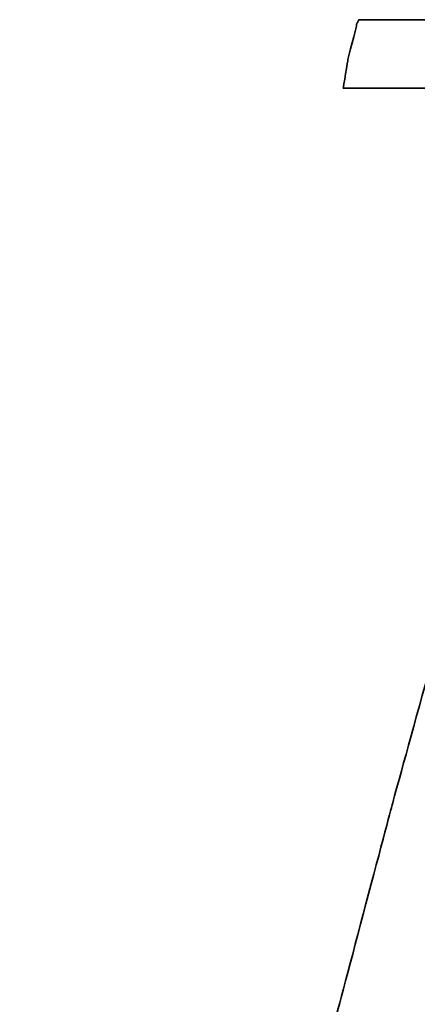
# Model space of a CAD drawing. Header units: millimetres. Extents: x 7 to 901, y 244 to 579.
# Tile 32 of 51: x 704.17 to 705.34, y 349.47 to 352.38. Entities that reach past the tile are written whole.
import ezdxf

# ---------------------------------------------------------------- set-up
doc = ezdxf.new("R2010")
doc.units = ezdxf.units.MM
doc.layers.add('DIM', color=4, linetype='CONTINUOUS')
doc.layers.add('layer 1', color=7, linetype='CONTINUOUS')

# ---------------------------------------------------------------- blocks, each defined once
blk = doc.blocks.new('TBI MOTION logo(完整正式版)')
at = {"layer": 'layer 1', "color": 22, "lineweight": 35}
blk.add_open_spline([(-40.59125, -7.943749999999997), (-40.59125, -7.943749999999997), (-40.97375, -7.943749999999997), (-40.97375, -7.943749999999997), (-40.97375, -7.943749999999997), (-40.97375, -7.943749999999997), (-41.38125, -7.943749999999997), (-41.38125, -7.943749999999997), (-41.38125, -7.943749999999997), (-41.38125, -7.943749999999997), (-41.54874999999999, -7.943749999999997), (-41.54874999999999, -7.943749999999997), (-41.54874999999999, -7.943749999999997), (-41.54874999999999, -7.943749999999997), (-41.59875, -7.943749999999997), (-41.59875, -7.943749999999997), (-41.59875, -7.943749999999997), (-41.59875, -7.943749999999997), (-41.88374999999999, -7.943749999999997), (-41.88374999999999, -7.943749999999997), (-41.88374999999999, -7.943749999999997), (-41.88374999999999, -7.943749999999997), (-41.90875, -7.91875), (-41.90875, -7.91875), (-41.90875, -7.91875), (-41.90875, -7.91875), (-42.19875, -7.871249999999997), (-42.19875, -7.871249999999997), (-42.19875, -7.871249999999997), (-42.19875, -7.871249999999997), (-42.43875, -7.82375), (-42.43875, -7.82375), (-42.43875, -7.82375), (-42.43875, -7.82375), (-42.45875, -7.82375), (-42.45875, -7.82375), (-42.45875, -7.82375), (-42.45875, -7.82375), (-42.48624999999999, -7.82375), (-42.48624999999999, -7.82375), (-42.48624999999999, -7.82375), (-42.48624999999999, -7.82375), (-42.67625, -7.723749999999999), (-42.67625, -7.723749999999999), (-42.67625, -7.723749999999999), (-42.67625, -7.723749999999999), (-42.70125, -7.70375), (-42.70125, -7.70375), (-42.70125, -7.70375), (-42.70125, -7.70375), (-42.72375, -7.678749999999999), (-42.72375, -7.678749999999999), (-42.72375, -7.678749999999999), (-42.72375, -7.678749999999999), (-42.86875, -7.488749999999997), (-42.86875, -7.488749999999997), (-42.86875, -7.488749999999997), (-42.86875, -7.488749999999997), (-42.89374999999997, -7.438749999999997), (-42.89374999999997, -7.438749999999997), (-42.89374999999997, -7.438749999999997), (-42.89374999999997, -7.438749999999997), (-42.91875, -7.388749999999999), (-42.91875, -7.388749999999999), (-42.91875, -7.388749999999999), (-42.91875, -7.388749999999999), (-42.93874999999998, -7.12875), (-42.93874999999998, -7.12875), (-42.93874999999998, -7.12875), (-42.93874999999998, -7.12875), (-42.96375, -7.103749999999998), (-42.96375, -7.103749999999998), (-42.96375, -7.103749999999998), (-42.96375, -7.103749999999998), (-42.96375, -7.053749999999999), (-42.96375, -7.053749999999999), (-42.96375, -7.053749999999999), (-42.96375, -7.053749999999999), (-42.96375, -7.00875), (-42.96375, -7.00875), (-42.96375, -7.00875), (-42.96375, -7.00875), (-42.91875, -6.69625), (-42.91875, -6.69625), (-42.91875, -6.69625), (-42.91875, -6.69625), (-42.91875, -6.62375), (-42.91875, -6.62375), (-42.91875, -6.62375), (-42.91875, -6.62375), (-42.91875, -6.59625), (-42.91875, -6.59625), (-42.91875, -6.59625), (-42.91875, -6.59625), (-42.91875, -6.57375), (-42.91875, -6.57375), (-42.91875, -6.57375), (-42.91875, -6.57375), (-42.91875, -6.528749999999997), (-42.91875, -6.528749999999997), (-42.91875, -6.528749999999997), (-42.91875, -6.528749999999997), (-42.89374999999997, -6.50375), (-42.89374999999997, -6.50375), (-42.89374999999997, -6.50375), (-42.89374999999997, -6.50375), (-42.84374999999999, -6.38375), (-42.84374999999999, -6.38375), (-42.84374999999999, -6.38375), (-42.84374999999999, -6.38375), (-42.84374999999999, -6.358749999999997), (-42.84374999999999, -6.358749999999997), (-42.84374999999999, -6.358749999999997), (-42.84374999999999, -6.358749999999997), (-42.74625, -6.143749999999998), (-42.74625, -6.143749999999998), (-42.74625, -6.143749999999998), (-42.74625, -6.143749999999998), (-42.70125, -5.853749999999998), (-42.70125, -5.853749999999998), (-42.70125, -5.853749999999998), (-42.70125, -5.853749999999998), (-42.60374999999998, -5.47125), (-42.60374999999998, -5.47125), (-42.60374999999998, -5.47125), (-42.60374999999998, -5.47125), (-42.60374999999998, -5.44875), (-42.60374999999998, -5.44875), (-42.60374999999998, -5.44875), (-42.60374999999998, -5.44875), (-42.38875, -4.678749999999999), (-42.38875, -4.678749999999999), (-42.38875, -4.678749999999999), (-42.38875, -4.678749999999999), (-42.36375, -4.653749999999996), (-42.36375, -4.653749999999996), (-42.36375, -4.653749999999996), (-42.36375, -4.653749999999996), (-42.12375, -3.69625), (-42.12375, -3.69625), (-42.12375, -3.69625), (-42.12375, -3.69625), (-42.12375, -3.67374), (-42.12375, -3.67374), (-42.12375, -3.67374), (-42.12375, -3.67374), (-41.78875, -2.593739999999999), (-41.78875, -2.593739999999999), (-41.78875, -2.593739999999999), (-41.78875, -2.593739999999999), (-41.18875, -0.19375), (-41.18875, -0.19375), (-41.18875, -0.19375), (-41.18875, -0.19375), (-40.54375, 2.20624), (-40.54375, 2.20624), (-40.54375, 2.20624), (-40.54375, 2.20624), (-40.25374999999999, 3.308749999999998), (-40.25374999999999, 3.308749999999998), (-40.25374999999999, 3.308749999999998), (-40.25374999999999, 3.308749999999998), (-39.98875, 4.27125), (-39.98875, 4.27125), (-39.98875, 4.27125), (-39.98875, 4.27125), (-39.77375, 5.131249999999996), (-39.77375, 5.131249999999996), (-39.77375, 5.131249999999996), (-39.77375, 5.131249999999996), (-39.67875, 5.47125), (-39.67875, 5.47125), (-39.67875, 5.47125), (-39.67875, 5.47125), (-39.60375, 5.756249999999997), (-39.60375, 5.756249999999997), (-39.60375, 5.756249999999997), (-39.60375, 5.756249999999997), (-39.60375, 5.78125), (-39.60375, 5.78125), (-39.60375, 5.78125), (-39.60375, 5.78125), (-39.50875, 5.97125), (-39.50875, 5.97125), (-39.50875, 5.97125), (-39.50875, 5.97125), (-39.50875, 6.138749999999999), (-39.50875, 6.138749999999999), (-39.50875, 6.138749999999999), (-39.50875, 6.138749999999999), (-39.48625, 6.166249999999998), (-39.48625, 6.166249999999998), (-39.48625, 6.166249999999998), (-39.48625, 6.166249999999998), (-39.46125, 6.286249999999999), (-39.46125, 6.286249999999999), (-39.46125, 6.286249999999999), (-39.46125, 6.286249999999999), (-39.46125, 6.426249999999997), (-39.46125, 6.426249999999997), (-39.46125, 6.426249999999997), (-39.46125, 6.426249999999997), (-39.41375, 6.426249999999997), (-39.41375, 6.426249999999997), (-39.41375, 6.426249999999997), (-39.41375, 6.426249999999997), (-39.29375, 6.69125), (-39.29375, 6.69125), (-39.29375, 6.69125), (-39.29375, 6.69125), (-39.26875, 6.741249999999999), (-39.26875, 6.741249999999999), (-39.26875, 6.741249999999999), (-39.26875, 6.741249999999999), (-39.24375, 6.76625), (-39.24375, 6.76625), (-39.24375, 6.76625), (-39.24375, 6.76625), (-38.98375, 7.006239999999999), (-38.98375, 7.006239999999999), (-38.98375, 7.006239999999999), (-38.98375, 7.006239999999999), (-38.95625, 7.026239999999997), (-38.95625, 7.026239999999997), (-38.95625, 7.026239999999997), (-38.95625, 7.026239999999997), (-38.78875, 7.126239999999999), (-38.78875, 7.126239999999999), (-38.78875, 7.126239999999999), (-38.78875, 7.126239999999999), (-38.76375, 7.126239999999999), (-38.76375, 7.126239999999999), (-38.76375, 7.126239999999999), (-38.76375, 7.126239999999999), (-38.74375, 7.126239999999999), (-38.74375, 7.126239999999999), (-38.74375, 7.126239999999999), (-38.74375, 7.126239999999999), (-38.52875, 7.171249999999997), (-38.52875, 7.171249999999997), (-38.52875, 7.171249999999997), (-38.52875, 7.171249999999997), (-38.52875, 7.196239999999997), (-38.52875, 7.196239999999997), (-38.52875, 7.196239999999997), (-38.52875, 7.196239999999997), (-38.50375, 7.196239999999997), (-38.50375, 7.196239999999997), (-38.50375, 7.196239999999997), (-38.50375, 7.196239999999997), (-38.26125, 7.21875), (-38.26125, 7.21875), (-38.26125, 7.21875), (-38.26125, 7.21875), (-38.23875000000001, 7.246239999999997), (-38.23875000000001, 7.246239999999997), (-38.23875000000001, 7.246239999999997), (-38.23875000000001, 7.246239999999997), (-38.21625, 7.246239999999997), (-38.21625, 7.246239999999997), (-38.21625, 7.246239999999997), (-38.21625, 7.246239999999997), (-38.18875, 7.246239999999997), (-38.18875, 7.246239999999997), (-38.18875, 7.246239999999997), (-38.18875, 7.246239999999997), (-37.90375, 7.246239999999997), (-37.90375, 7.246239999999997), (-37.90375, 7.246239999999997), (-37.90375, 7.246239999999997), (-37.85375, 7.246239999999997), (-37.85375, 7.246239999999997), (-37.85375, 7.246239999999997), (-37.85375, 7.246239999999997), (-37.75875, 7.246239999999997), (-37.75875, 7.246239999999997), (-37.75875, 7.246239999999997), (-37.75875, 7.246239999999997), (-37.42375, 7.246239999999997), (-37.42375, 7.246239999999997), (-37.42375, 7.246239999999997), (-37.42375, 7.246239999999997), (-37.08875, 7.246239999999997), (-37.08875, 7.246239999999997), (-37.08875, 7.246239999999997), (-37.08875, 7.246239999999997), (-37.06375, 7.246239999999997), (-37.06375, 7.246239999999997), (-37.06375, 7.246239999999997), (-37.06375, 7.246239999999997), (-37.06375, 7.266239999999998), (-37.06375, 7.266239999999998), (-37.06375, 7.266239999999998), (-37.06375, 7.266239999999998), (-37.03875, 7.291249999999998), (-37.03875, 7.291249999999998), (-37.03875, 7.291249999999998), (-37.03875, 7.291249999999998), (-37.03875, 7.31625), (-37.03875, 7.31625), (-37.03875, 7.31625), (-37.03875, 7.31625), (-36.94125, 7.676249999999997), (-36.94125, 7.676249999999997), (-36.94125, 7.676249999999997), (-36.94125, 7.676249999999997), (-36.86875, 7.98625), (-36.86875, 7.98625), (-36.86875, 7.98625), (-36.86875, 7.98625), (-36.98875000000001, 7.98625), (-36.98875000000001, 7.98625), (-36.98875000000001, 7.98625), (-36.98875000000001, 7.98625), (-37.42375, 7.98625), (-37.42375, 7.98625), (-37.42375, 7.98625), (-37.42375, 7.98625), (-37.94875, 7.98625), (-37.94875, 7.98625), (-37.94875, 7.98625), (-37.94875, 7.98625), (-38.57375, 7.98625), (-38.57375, 7.98625), (-38.57375, 7.98625), (-38.57375, 7.98625), (-39.29375, 7.98625), (-39.29375, 7.98625), (-39.29375, 7.98625), (-39.29375, 7.98625), (-40.82875, 7.98625), (-40.82875, 7.98625), (-40.82875, 7.98625), (-40.82875, 7.98625), (-42.36375, 7.98625), (-42.36375, 7.98625), (-42.36375, 7.98625), (-42.36375, 7.98625), (-43.08375, 7.98625), (-43.08375, 7.98625), (-43.08375, 7.98625), (-43.08375, 7.98625), (-43.70875, 7.98625), (-43.70875, 7.98625), (-43.70875, 7.98625), (-43.70875, 7.98625), (-44.23375, 7.98625), (-44.23375, 7.98625), (-44.23375, 7.98625), (-44.23375, 7.98625), (-44.66875, 7.98625), (-44.66875, 7.98625), (-44.66875, 7.98625), (-44.66875, 7.98625), (-44.88375, 7.98625), (-44.88375, 7.98625), (-44.88375, 7.98625), (-44.88375, 7.98625), (-44.90874999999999, 7.94125), (-44.90874999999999, 7.94125), (-44.90874999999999, 7.94125), (-44.90874999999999, 7.94125), (-44.90874999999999, 7.916249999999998), (-44.90874999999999, 7.916249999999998), (-44.90874999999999, 7.916249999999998), (-44.90874999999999, 7.916249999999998), (-45.00375, 7.55625), (-45.00375, 7.55625), (-45.00375, 7.55625), (-45.00375, 7.55625), (-45.05374999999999, 7.246239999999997), (-45.05374999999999, 7.246239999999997), (-45.05374999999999, 7.246239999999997), (-45.05374999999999, 7.246239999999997), (-44.61875, 7.246239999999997), (-44.61875, 7.246239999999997), (-44.61875, 7.246239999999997), (-44.61875, 7.246239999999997), (-44.11375, 7.246239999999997), (-44.11375, 7.246239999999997), (-44.11375, 7.246239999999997), (-44.11375, 7.246239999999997), (-43.99375, 7.246239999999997), (-43.99375, 7.246239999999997), (-43.99375, 7.246239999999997), (-43.99375, 7.246239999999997), (-43.94625, 7.246239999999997), (-43.94625, 7.246239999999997), (-43.94625, 7.246239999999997), (-43.94625, 7.246239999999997), (-43.92374, 7.246239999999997), (-43.92374, 7.246239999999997), (-43.92374, 7.246239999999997), (-43.92374, 7.246239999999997), (-43.65874999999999, 7.246239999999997), (-43.65874999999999, 7.246239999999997), (-43.65874999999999, 7.246239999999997), (-43.65874999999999, 7.246239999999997), (-43.63875, 7.21875), (-43.63875, 7.21875), (-43.63875, 7.21875), (-43.63875, 7.21875), (-43.46874999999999, 7.196239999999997), (-43.46874999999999, 7.196239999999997), (-43.46874999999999, 7.196239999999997), (-43.46874999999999, 7.196239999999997), (-43.39875, 7.196239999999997), (-43.39875, 7.196239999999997), (-43.39875, 7.196239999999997), (-43.39875, 7.196239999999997), (-43.37125, 7.171249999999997), (-43.37125, 7.171249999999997), (-43.37125, 7.171249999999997), (-43.37125, 7.171249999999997), (-43.34875, 7.171249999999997), (-43.34875, 7.171249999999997), (-43.34875, 7.171249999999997), (-43.34875, 7.171249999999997), (-43.20375, 7.126239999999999), (-43.20375, 7.126239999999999), (-43.20375, 7.126239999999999), (-43.20375, 7.126239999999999), (-43.05875, 7.076239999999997), (-43.05875, 7.076239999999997), (-43.05875, 7.076239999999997), (-43.05875, 7.076239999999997), (-43.01375, 7.076239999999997), (-43.01375, 7.076239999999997), (-43.01375, 7.076239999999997), (-43.01375, 7.076239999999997), (-42.98875, 7.026239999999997), (-42.98875, 7.026239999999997), (-42.98875, 7.026239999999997), (-42.98875, 7.026239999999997), (-42.79874999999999, 6.86125), (-42.79874999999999, 6.86125), (-42.79874999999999, 6.86125), (-42.79874999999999, 6.86125), (-42.77375, 6.81125), (-42.77375, 6.81125), (-42.77375, 6.81125), (-42.77375, 6.81125), (-42.74625, 6.76625), (-42.74625, 6.76625), (-42.74625, 6.76625), (-42.74625, 6.76625), (-42.72375, 6.47625), (-42.72375, 6.47625), (-42.72375, 6.47625), (-42.72375, 6.47625), (-42.70125, 6.45124), (-42.70125, 6.45124), (-42.70125, 6.45124), (-42.70125, 6.45124), (-42.70125, 6.426249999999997), (-42.70125, 6.426249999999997), (-42.70125, 6.426249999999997), (-42.70125, 6.426249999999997), (-42.72375, 6.40625), (-42.72375, 6.40625), (-42.72375, 6.40625), (-42.72375, 6.40625), (-42.74625, 5.97125), (-42.74625, 5.97125), (-42.74625, 5.97125), (-42.74625, 5.97125), (-42.74625, 5.94625), (-42.74625, 5.94625), (-42.74625, 5.94625), (-42.74625, 5.94625), (-42.74625, 5.926249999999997), (-42.74625, 5.926249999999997), (-42.74625, 5.926249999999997), (-42.74625, 5.926249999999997), (-42.77375, 5.876249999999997), (-42.77375, 5.876249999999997), (-42.77375, 5.876249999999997), (-42.77375, 5.876249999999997), (-42.81875, 5.80625), (-42.81875, 5.80625), (-42.81875, 5.80625), (-42.81875, 5.80625), (-42.86875, 5.63625), (-42.86875, 5.63625), (-42.86875, 5.63625), (-42.86875, 5.63625), (-42.91875, 5.39625), (-42.91875, 5.39625), (-42.91875, 5.39625), (-42.91875, 5.39625), (-42.91875, 5.37124), (-42.91875, 5.37124), (-42.91875, 5.37124), (-42.91875, 5.37124), (-43.01375, 5.10874), (-43.01375, 5.10874), (-43.01375, 5.10874), (-43.01375, 5.10874), (-43.10875, 4.771239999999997), (-43.10875, 4.771239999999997), (-43.10875, 4.771239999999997), (-43.10875, 4.771239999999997), (-43.29875, 3.956249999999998), (-43.29875, 3.956249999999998), (-43.29875, 3.956249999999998), (-43.29875, 3.956249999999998), (-43.58875, 2.951249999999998), (-43.58875, 2.951249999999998), (-43.58875, 2.951249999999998), (-43.58875, 2.951249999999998), (-43.87375, 1.87125), (-43.87375, 1.87125), (-43.87375, 1.87125), (-43.87375, 1.87125), (-44.52625, -0.50374), (-44.52625, -0.50374), (-44.52625, -0.50374), (-44.52625, -0.50374), (-45.14874999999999, -2.853749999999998), (-45.14874999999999, -2.853749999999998), (-45.14874999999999, -2.853749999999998), (-45.14874999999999, -2.853749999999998), (-45.43375, -3.95875), (-45.43375, -3.95875), (-45.43375, -3.95875), (-45.43375, -3.95875), (-45.69874999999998, -4.96875), (-45.69874999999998, -4.96875), (-45.69874999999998, -4.96875), (-45.69874999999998, -4.96875), (-45.91375, -5.78375), (-45.91375, -5.78375), (-45.91375, -5.78375), (-45.91375, -5.78375), (-46.01374999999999, -6.11875), (-46.01374999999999, -6.11875), (-46.01374999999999, -6.11875), (-46.01374999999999, -6.11875), (-46.01374999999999, -6.143749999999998), (-46.01374999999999, -6.143749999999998), (-46.01374999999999, -6.143749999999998), (-46.01374999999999, -6.143749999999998), (-46.10875, -6.40875), (-46.10875, -6.40875), (-46.10875, -6.40875), (-46.10875, -6.40875), (-46.15375, -6.648749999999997), (-46.15375, -6.648749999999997), (-46.15375, -6.648749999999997), (-46.15375, -6.648749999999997), (-46.20375, -6.83875), (-46.20375, -6.83875), (-46.20375, -6.83875), (-46.20375, -6.83875), (-46.22874999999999, -6.933749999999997), (-46.22874999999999, -6.933749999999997), (-46.22874999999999, -6.933749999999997), (-46.22874999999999, -6.933749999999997), (-46.22874999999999, -7.07875), (-46.22874999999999, -7.07875), (-46.22874999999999, -7.07875), (-46.22874999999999, -7.07875), (-46.27374999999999, -7.07875), (-46.27374999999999, -7.07875), (-46.27374999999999, -7.07875), (-46.27374999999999, -7.07875), (-46.39375, -7.34375), (-46.39375, -7.34375), (-46.39375, -7.34375), (-46.39375, -7.34375), (-46.39375, -7.36875), (-46.39375, -7.36875), (-46.39375, -7.36875), (-46.39375, -7.36875), (-46.42125, -7.388749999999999), (-46.42125, -7.388749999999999), (-46.42125, -7.388749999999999), (-46.42125, -7.388749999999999), (-46.68375, -7.678749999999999), (-46.68375, -7.678749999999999), (-46.68375, -7.678749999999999), (-46.68375, -7.678749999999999), (-46.70875, -7.70375), (-46.70875, -7.70375), (-46.70875, -7.70375), (-46.70875, -7.70375), (-46.75374999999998, -7.723749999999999), (-46.75374999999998, -7.723749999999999), (-46.75374999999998, -7.723749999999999), (-46.75374999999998, -7.723749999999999), (-47.08874999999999, -7.871249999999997), (-47.08874999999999, -7.871249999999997), (-47.08874999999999, -7.871249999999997), (-47.08874999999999, -7.871249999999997), (-47.11625, -7.871249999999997), (-47.11625, -7.871249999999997), (-47.11625, -7.871249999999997), (-47.11625, -7.871249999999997), (-47.13875, -7.893749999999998), (-47.13875, -7.893749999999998), (-47.13875, -7.893749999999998), (-47.13875, -7.893749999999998), (-47.56874999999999, -7.91875), (-47.56874999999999, -7.91875), (-47.56874999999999, -7.91875), (-47.56874999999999, -7.91875), (-47.59624999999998, -7.943749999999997), (-47.59624999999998, -7.943749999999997), (-47.59624999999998, -7.943749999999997), (-47.59624999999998, -7.943749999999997), (-47.64375, -7.943749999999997), (-47.64375, -7.943749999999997), (-47.64375, -7.943749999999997), (-47.64375, -7.943749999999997), (-47.73625, -7.943749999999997), (-47.73625, -7.943749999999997), (-47.73625, -7.943749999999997), (-47.73625, -7.943749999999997), (-48.07375, -7.943749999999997), (-48.07375, -7.943749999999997), (-48.07375, -7.943749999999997), (-48.07375, -7.943749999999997), (-48.36125, -7.943749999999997), (-48.36125, -7.943749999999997), (-48.36125, -7.943749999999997), (-48.36125, -7.943749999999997), (-48.36125, -7.966249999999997), (-48.36125, -7.966249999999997), (-48.36125, -7.966249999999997), (-48.36125, -7.966249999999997), (-48.36125, -7.991249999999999), (-48.36125, -7.991249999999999), (-48.36125, -7.991249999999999), (-48.36125, -7.991249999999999), (-48.38875, -8.013749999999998), (-48.38875, -8.013749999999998), (-48.38875, -8.013749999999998), (-48.38875, -8.013749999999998), (-48.50875, -8.34875), (-48.50875, -8.34875), (-48.50875, -8.34875), (-48.50875, -8.34875), (-48.55375, -8.68625), (-48.55375, -8.68625), (-48.55375, -8.68625), (-48.55375, -8.68625), (-48.45875, -8.68625), (-48.45875, -8.68625), (-48.45875, -8.68625), (-48.45875, -8.68625), (-48.07375, -8.68625), (-48.07375, -8.68625), (-48.07375, -8.68625), (-48.07375, -8.68625), (-47.52374999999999, -8.68625), (-47.52374999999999, -8.68625), (-47.52374999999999, -8.68625), (-47.52374999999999, -8.68625), (-46.92375, -8.68625), (-46.92375, -8.68625), (-46.92375, -8.68625), (-46.92375, -8.68625), (-46.25375, -8.68625), (-46.25375, -8.68625), (-46.25375, -8.68625), (-46.25375, -8.68625), (-46.20375, -8.68625), (-46.20375, -8.68625), (-46.20375, -8.68625), (-46.20375, -8.68625), (-44.71375, -8.68625), (-44.71375, -8.68625), (-44.71375, -8.68625), (-44.71375, -8.68625), (-43.22874999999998, -8.68625), (-43.22874999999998, -8.68625), (-43.22874999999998, -8.68625), (-43.22874999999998, -8.68625), (-42.55875, -8.68625), (-42.55875, -8.68625), (-42.55875, -8.68625), (-42.55875, -8.68625), (-42.50874999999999, -8.68625), (-42.50874999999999, -8.68625), (-42.50874999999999, -8.68625), (-42.50874999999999, -8.68625), (-41.93375, -8.68625), (-41.93375, -8.68625), (-41.93375, -8.68625), (-41.93375, -8.68625), (-41.38125, -8.68625), (-41.38125, -8.68625), (-41.38125, -8.68625), (-41.38125, -8.68625), (-40.97375, -8.68625), (-40.97375, -8.68625), (-40.97375, -8.68625), (-40.97375, -8.68625), (-40.78125, -8.68625), (-40.78125, -8.68625), (-40.78125, -8.68625), (-40.78125, -8.68625), (-40.78125, -8.638749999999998), (-40.78125, -8.638749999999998), (-40.78125, -8.638749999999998), (-40.78125, -8.638749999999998), (-40.75874999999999, -8.638749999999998), (-40.75874999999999, -8.638749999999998), (-40.75874999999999, -8.638749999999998), (-40.75874999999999, -8.638749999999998), (-40.66374999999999, -8.27875), (-40.66374999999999, -8.27875), (-40.66374999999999, -8.27875), (-40.66374999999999, -8.27875), (-40.59125, -7.943749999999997), (-40.59125, -7.943749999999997)], degree=3, knots=[0, 0, 0, 0, 0.0055865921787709, 0.0055865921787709, 0.0055865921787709, 0.0055866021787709, 0.0111731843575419, 0.0111731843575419, 0.0111731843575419, 0.0111731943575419, 0.0167597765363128, 0.0167597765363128, 0.0167597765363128, 0.0167597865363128, 0.0223463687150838, 0.0223463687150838, 0.0223463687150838, 0.0223463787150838, 0.0279329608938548, 0.0279329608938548, 0.0279329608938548, 0.0279329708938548, 0.0335195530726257, 0.0335195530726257, 0.0335195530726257, 0.0335195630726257, 0.0391061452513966, 0.0391061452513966, 0.0391061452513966, 0.0391061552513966, 0.0446927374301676, 0.0446927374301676, 0.0446927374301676, 0.0446927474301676, 0.0502793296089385, 0.0502793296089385, 0.0502793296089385, 0.0502793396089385, 0.0558659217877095, 0.0558659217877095, 0.0558659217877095, 0.0558659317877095, 0.0614525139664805, 0.0614525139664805, 0.0614525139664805, 0.0614525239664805, 0.0670391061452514, 0.0670391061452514, 0.0670391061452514, 0.0670391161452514, 0.0726256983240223, 0.0726256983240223, 0.0726256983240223, 0.0726257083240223, 0.0782122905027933, 0.0782122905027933, 0.0782122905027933, 0.0782123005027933, 0.0837988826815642, 0.0837988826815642, 0.0837988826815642, 0.0837988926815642, 0.0893854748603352, 0.0893854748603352, 0.0893854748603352, 0.0893854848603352, 0.0949720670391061, 0.0949720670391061, 0.0949720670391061, 0.0949720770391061, 0.1005586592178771, 0.1005586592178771, 0.1005586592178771, 0.1005586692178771, 0.106145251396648, 0.106145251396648, 0.106145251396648, 0.106145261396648, 0.1117318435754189, 0.1117318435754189, 0.1117318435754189, 0.1117318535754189, 0.1173184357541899, 0.1173184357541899, 0.1173184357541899, 0.1173184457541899, 0.1229050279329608, 0.1229050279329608, 0.1229050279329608, 0.1229050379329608, 0.1284916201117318, 0.1284916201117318, 0.1284916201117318, 0.1284916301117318, 0.1340782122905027, 0.1340782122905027, 0.1340782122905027, 0.1340782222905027, 0.1396648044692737, 0.1396648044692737, 0.1396648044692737, 0.1396648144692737, 0.1452513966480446, 0.1452513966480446, 0.1452513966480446, 0.1452514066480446, 0.1508379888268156, 0.1508379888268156, 0.1508379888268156, 0.1508379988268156, 0.1564245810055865, 0.1564245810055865, 0.1564245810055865, 0.1564245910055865, 0.1620111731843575, 0.1620111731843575, 0.1620111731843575, 0.1620111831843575, 0.1675977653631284, 0.1675977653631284, 0.1675977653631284, 0.1675977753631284, 0.1731843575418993, 0.1731843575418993, 0.1731843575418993, 0.1731843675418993, 0.1787709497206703, 0.1787709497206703, 0.1787709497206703, 0.1787709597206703, 0.1843575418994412, 0.1843575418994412, 0.1843575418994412, 0.1843575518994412, 0.1899441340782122, 0.1899441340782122, 0.1899441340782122, 0.1899441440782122, 0.1955307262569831, 0.1955307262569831, 0.1955307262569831, 0.1955307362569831, 0.2011173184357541, 0.2011173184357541, 0.2011173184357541, 0.2011173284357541, 0.206703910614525, 0.206703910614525, 0.206703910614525, 0.206703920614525, 0.2122905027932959, 0.2122905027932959, 0.2122905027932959, 0.2122905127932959, 0.2178770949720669, 0.2178770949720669, 0.2178770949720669, 0.2178771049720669, 0.2234636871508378, 0.2234636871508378, 0.2234636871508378, 0.2234636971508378, 0.2290502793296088, 0.2290502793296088, 0.2290502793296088, 0.2290502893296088, 0.2346368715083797, 0.2346368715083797, 0.2346368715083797, 0.2346368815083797, 0.2402234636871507, 0.2402234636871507, 0.2402234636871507, 0.2402234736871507, 0.2458100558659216, 0.2458100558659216, 0.2458100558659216, 0.2458100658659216, 0.2513966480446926, 0.2513966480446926, 0.2513966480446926, 0.2513966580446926, 0.2569832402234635, 0.2569832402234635, 0.2569832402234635, 0.2569832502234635, 0.2625698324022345, 0.2625698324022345, 0.2625698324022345, 0.2625698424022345, 0.2681564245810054, 0.2681564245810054, 0.2681564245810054, 0.2681564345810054, 0.2737430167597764, 0.2737430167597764, 0.2737430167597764, 0.2737430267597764, 0.2793296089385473, 0.2793296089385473, 0.2793296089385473, 0.2793296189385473, 0.2849162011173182, 0.2849162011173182, 0.2849162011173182, 0.2849162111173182, 0.2905027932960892, 0.2905027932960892, 0.2905027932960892, 0.2905028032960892, 0.2960893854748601, 0.2960893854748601, 0.2960893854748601, 0.29608939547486, 0.3016759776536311, 0.3016759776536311, 0.3016759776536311, 0.3016759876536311, 0.3072625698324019, 0.3072625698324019, 0.3072625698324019, 0.3072625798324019, 0.312849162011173, 0.312849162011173, 0.312849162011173, 0.312849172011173, 0.3184357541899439, 0.3184357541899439, 0.3184357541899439, 0.3184357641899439, 0.3240223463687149, 0.3240223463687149, 0.3240223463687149, 0.3240223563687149, 0.3296089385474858, 0.3296089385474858, 0.3296089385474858, 0.3296089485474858, 0.3351955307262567, 0.3351955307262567, 0.3351955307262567, 0.3351955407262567, 0.3407821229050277, 0.3407821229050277, 0.3407821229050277, 0.3407821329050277, 0.3463687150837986, 0.3463687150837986, 0.3463687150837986, 0.3463687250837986, 0.3519553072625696, 0.3519553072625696, 0.3519553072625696, 0.3519553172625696, 0.3575418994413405, 0.3575418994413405, 0.3575418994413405, 0.3575419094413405, 0.3631284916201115, 0.3631284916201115, 0.3631284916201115, 0.3631285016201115, 0.3687150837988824, 0.3687150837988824, 0.3687150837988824, 0.3687150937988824, 0.3743016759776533, 0.3743016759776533, 0.3743016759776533, 0.3743016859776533, 0.3798882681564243, 0.3798882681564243, 0.3798882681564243, 0.3798882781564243, 0.3854748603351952, 0.3854748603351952, 0.3854748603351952, 0.3854748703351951, 0.3910614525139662, 0.3910614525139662, 0.3910614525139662, 0.3910614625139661, 0.3966480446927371, 0.3966480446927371, 0.3966480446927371, 0.3966480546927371, 0.4022346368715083, 0.4022346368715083, 0.4022346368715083, 0.4022346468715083, 0.407821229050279, 0.407821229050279, 0.407821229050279, 0.407821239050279, 0.4134078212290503, 0.4134078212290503, 0.4134078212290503, 0.4134078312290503, 0.4189944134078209, 0.4189944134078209, 0.4189944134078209, 0.4189944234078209, 0.4245810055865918, 0.4245810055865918, 0.4245810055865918, 0.4245810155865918, 0.4301675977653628, 0.4301675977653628, 0.4301675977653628, 0.4301676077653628, 0.4357541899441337, 0.4357541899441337, 0.4357541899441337, 0.4357541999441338, 0.4413407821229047, 0.4413407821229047, 0.4413407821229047, 0.4413407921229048, 0.4469273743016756, 0.4469273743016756, 0.4469273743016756, 0.4469273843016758, 0.4525139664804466, 0.4525139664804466, 0.4525139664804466, 0.4525139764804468, 0.4581005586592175, 0.4581005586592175, 0.4581005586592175, 0.4581005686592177, 0.4636871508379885, 0.4636871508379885, 0.4636871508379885, 0.4636871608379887, 0.4692737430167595, 0.4692737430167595, 0.4692737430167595, 0.4692737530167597, 0.4748603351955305, 0.4748603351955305, 0.4748603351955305, 0.4748603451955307, 0.4804469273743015, 0.4804469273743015, 0.4804469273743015, 0.4804469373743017, 0.4860335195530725, 0.4860335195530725, 0.4860335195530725, 0.4860335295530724, 0.4916201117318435, 0.4916201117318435, 0.4916201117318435, 0.4916201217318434, 0.4972067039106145, 0.4972067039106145, 0.4972067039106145, 0.4972067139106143, 0.5027932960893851, 0.5027932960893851, 0.5027932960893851, 0.5027933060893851, 0.508379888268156, 0.508379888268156, 0.508379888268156, 0.508379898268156, 0.513966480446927, 0.513966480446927, 0.513966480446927, 0.5139664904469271, 0.519553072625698, 0.519553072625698, 0.519553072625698, 0.5195530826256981, 0.525139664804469, 0.525139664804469, 0.525139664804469, 0.525139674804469, 0.53072625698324, 0.53072625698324, 0.53072625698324, 0.5307262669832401, 0.536312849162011, 0.536312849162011, 0.536312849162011, 0.5363128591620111, 0.541899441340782, 0.541899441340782, 0.541899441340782, 0.5418994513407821, 0.547486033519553, 0.547486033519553, 0.547486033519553, 0.547486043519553, 0.553072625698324, 0.553072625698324, 0.553072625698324, 0.5530726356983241, 0.558659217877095, 0.558659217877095, 0.558659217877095, 0.558659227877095, 0.564245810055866, 0.564245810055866, 0.564245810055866, 0.564245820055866, 0.569832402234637, 0.569832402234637, 0.569832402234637, 0.5698324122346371, 0.575418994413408, 0.575418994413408, 0.575418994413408, 0.575419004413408, 0.581005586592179, 0.581005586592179, 0.581005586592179, 0.581005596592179, 0.58659217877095, 0.58659217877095, 0.58659217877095, 0.5865921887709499, 0.592178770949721, 0.592178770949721, 0.592178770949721, 0.5921787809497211, 0.5977653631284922, 0.5977653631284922, 0.5977653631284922, 0.5977653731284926, 0.603351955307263, 0.603351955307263, 0.603351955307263, 0.6033519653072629, 0.608938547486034, 0.608938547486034, 0.608938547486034, 0.608938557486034, 0.6145251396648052, 0.6145251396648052, 0.6145251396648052, 0.6145251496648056, 0.6201117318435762, 0.6201117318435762, 0.6201117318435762, 0.6201117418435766, 0.6256983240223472, 0.6256983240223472, 0.6256983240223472, 0.6256983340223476, 0.631284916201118, 0.631284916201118, 0.631284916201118, 0.631284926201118, 0.6368715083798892, 0.6368715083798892, 0.6368715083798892, 0.6368715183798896, 0.6424581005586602, 0.6424581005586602, 0.6424581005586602, 0.6424581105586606, 0.6480446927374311, 0.6480446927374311, 0.6480446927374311, 0.6480447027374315, 0.6536312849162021, 0.6536312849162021, 0.6536312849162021, 0.6536312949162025, 0.6592178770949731, 0.6592178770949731, 0.6592178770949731, 0.6592178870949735, 0.6648044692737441, 0.6648044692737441, 0.6648044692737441, 0.6648044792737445, 0.6703910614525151, 0.6703910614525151, 0.6703910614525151, 0.6703910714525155, 0.6759776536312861, 0.6759776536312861, 0.6759776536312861, 0.6759776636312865, 0.6815642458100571, 0.6815642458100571, 0.6815642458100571, 0.6815642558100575, 0.687150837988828, 0.687150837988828, 0.687150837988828, 0.687150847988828, 0.6927374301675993, 0.6927374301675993, 0.6927374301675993, 0.6927374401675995, 0.69832402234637, 0.69832402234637, 0.69832402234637, 0.69832403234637, 0.703910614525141, 0.703910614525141, 0.703910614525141, 0.703910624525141, 0.7094972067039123, 0.7094972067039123, 0.7094972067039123, 0.7094972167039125, 0.715083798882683, 0.715083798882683, 0.715083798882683, 0.715083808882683, 0.7206703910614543, 0.7206703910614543, 0.7206703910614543, 0.7206704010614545, 0.7262569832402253, 0.7262569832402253, 0.7262569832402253, 0.7262569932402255, 0.731843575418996, 0.731843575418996, 0.731843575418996, 0.731843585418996, 0.7374301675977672, 0.7374301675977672, 0.7374301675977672, 0.7374301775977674, 0.7430167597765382, 0.7430167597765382, 0.7430167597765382, 0.7430167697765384, 0.7486033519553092, 0.7486033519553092, 0.7486033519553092, 0.7486033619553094, 0.75418994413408, 0.75418994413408, 0.75418994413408, 0.75418995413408, 0.7597765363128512, 0.7597765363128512, 0.7597765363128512, 0.7597765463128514, 0.7653631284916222, 0.7653631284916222, 0.7653631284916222, 0.7653631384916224, 0.770949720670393, 0.770949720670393, 0.770949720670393, 0.770949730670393, 0.7765363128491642, 0.7765363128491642, 0.7765363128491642, 0.7765363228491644, 0.7821229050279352, 0.7821229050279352, 0.7821229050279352, 0.7821229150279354, 0.787709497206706, 0.787709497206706, 0.787709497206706, 0.787709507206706, 0.7932960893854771, 0.7932960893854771, 0.7932960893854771, 0.7932960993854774, 0.798882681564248, 0.798882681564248, 0.798882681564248, 0.798882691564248, 0.8044692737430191, 0.8044692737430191, 0.8044692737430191, 0.8044692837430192, 0.8100558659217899, 0.8100558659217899, 0.8100558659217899, 0.81005587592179, 0.8156424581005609, 0.8156424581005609, 0.8156424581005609, 0.815642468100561, 0.8212290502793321, 0.8212290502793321, 0.8212290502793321, 0.8212290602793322, 0.8268156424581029, 0.8268156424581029, 0.8268156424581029, 0.826815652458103, 0.8324022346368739, 0.8324022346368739, 0.8324022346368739, 0.832402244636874, 0.8379888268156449, 0.8379888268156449, 0.8379888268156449, 0.837988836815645, 0.8435754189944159, 0.8435754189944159, 0.8435754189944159, 0.8435754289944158, 0.8491620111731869, 0.8491620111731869, 0.8491620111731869, 0.849162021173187, 0.8547486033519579, 0.8547486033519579, 0.8547486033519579, 0.854748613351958, 0.8603351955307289, 0.8603351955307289, 0.8603351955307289, 0.860335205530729, 0.8659217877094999, 0.8659217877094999, 0.8659217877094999, 0.8659217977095, 0.8715083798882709, 0.8715083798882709, 0.8715083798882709, 0.871508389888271, 0.8770949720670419, 0.8770949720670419, 0.8770949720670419, 0.877094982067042, 0.8826815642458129, 0.8826815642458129, 0.8826815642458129, 0.882681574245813, 0.888268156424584, 0.888268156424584, 0.888268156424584, 0.8882681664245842, 0.8938547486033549, 0.8938547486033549, 0.8938547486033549, 0.893854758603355, 0.8994413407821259, 0.8994413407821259, 0.8994413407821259, 0.899441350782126, 0.9050279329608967, 0.9050279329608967, 0.9050279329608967, 0.9050279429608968, 0.9106145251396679, 0.9106145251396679, 0.9106145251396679, 0.910614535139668, 0.9162011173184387, 0.9162011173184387, 0.9162011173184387, 0.9162011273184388, 0.9217877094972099, 0.9217877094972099, 0.9217877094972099, 0.92178771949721, 0.9273743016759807, 0.9273743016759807, 0.9273743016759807, 0.9273743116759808, 0.9329608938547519, 0.9329608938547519, 0.9329608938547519, 0.932960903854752, 0.9385474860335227, 0.9385474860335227, 0.9385474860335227, 0.9385474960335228, 0.944134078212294, 0.944134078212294, 0.944134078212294, 0.9441340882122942, 0.9497206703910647, 0.9497206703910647, 0.9497206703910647, 0.9497206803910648, 0.9553072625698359, 0.9553072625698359, 0.9553072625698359, 0.955307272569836, 0.960893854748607, 0.960893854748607, 0.960893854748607, 0.9608938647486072, 0.9664804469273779, 0.9664804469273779, 0.9664804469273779, 0.9664804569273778, 0.972067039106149, 0.972067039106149, 0.972067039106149, 0.9720670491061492, 0.9776536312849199, 0.9776536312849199, 0.9776536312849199, 0.97765364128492, 0.9832402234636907, 0.9832402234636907, 0.9832402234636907, 0.9832402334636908, 0.988826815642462, 0.988826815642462, 0.988826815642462, 0.9888268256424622, 0.9944134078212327, 0.9944134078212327, 0.9944134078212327, 0.9944134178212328, 1, 1, 1, 1], dxfattribs=at)

msp = doc.modelspace()

# ---------------------------------------------------------------- block references
at = {"layer": 'DIM', "color": 7, "xscale": 0.2736514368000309, "yscale": 0.2736514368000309, "zscale": 0.2736514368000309}
msp.add_blockref('TBI MOTION logo(完整正式版)', (717.4542818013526, 350.1926163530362), dxfattribs=at)

doc.saveas('drawing.dxf')
